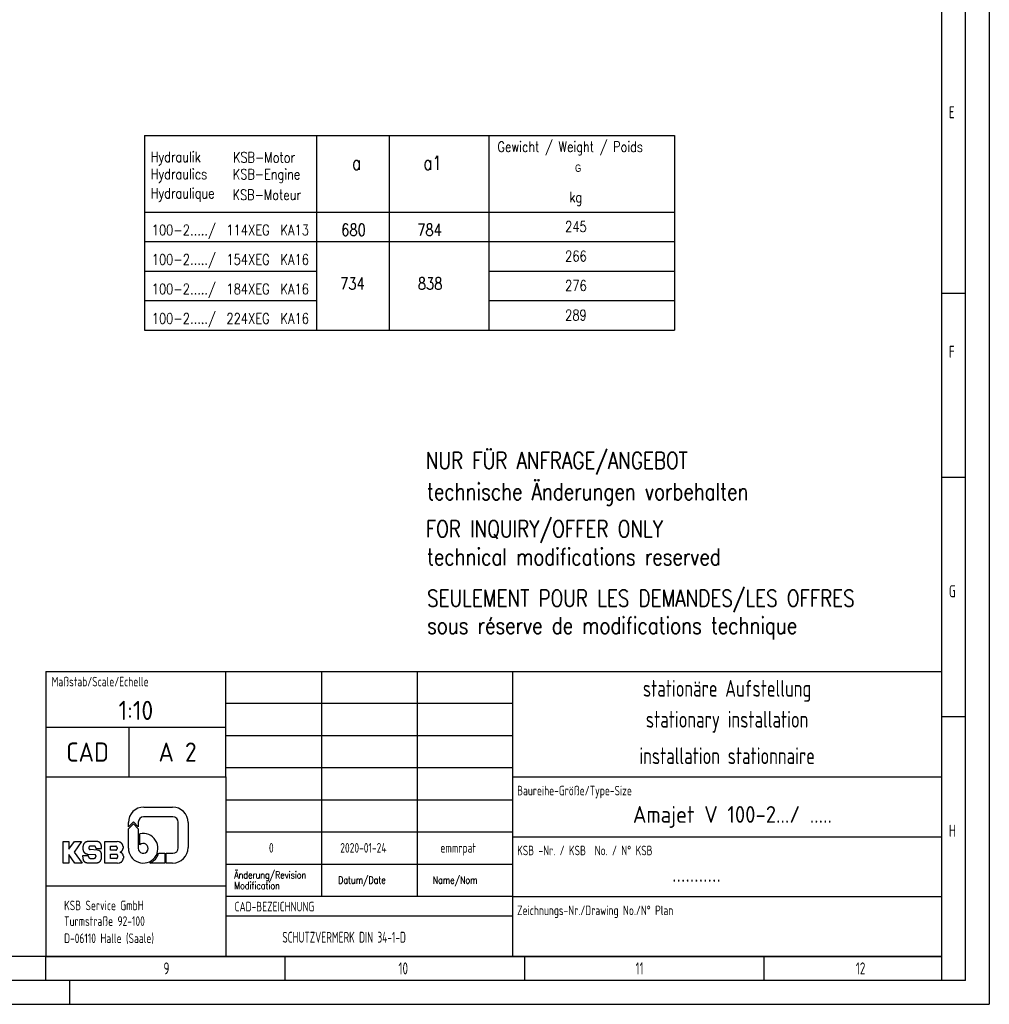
# Model space of a CAD drawing. Header units: millimetres. Extents: x 0 to 5940, y 0 to 4200.
# Tile 44 of 54: x 3915 to 5940, y 0 to 2056. Entities that reach past the tile are written whole.
import ezdxf
from ezdxf.enums import TextEntityAlignment as Align

# ---------------------------------------------------------------- set-up
doc = ezdxf.new("R2010")
doc.units = ezdxf.units.MM
doc.header["$LTSCALE"] = 50
doc.layers.get('0').update_dxf_attribs({"linetype": 'CONTINUOUS'})
for name, color, linetype in [('01-LINIE-025', 1, 'CONTINUOUS'), ('02-LINIE-035', 2, 'CONTINUOUS'), ('10-TEXT-025', 1, 'CONTINUOUS'), ('11-TEXT-035', 2, 'CONTINUOUS'), ('16-SCHRIFTFELDTXT-025', 1, 'CONTINUOUS'), ('KSB-BLATTRAND', 2, 'CONTINUOUS'), ('KSB-TEXT-025', 1, 'CONTINUOUS'), ('KSB-TEXT-035', 2, 'CONTINUOUS'), ('KSB-TEXT-050', 3, 'CONTINUOUS')]:
    doc.layers.add(name, color=color, linetype=linetype)
doc.layers.add('Level 4', color=7, linetype='CONTINUOUS', lineweight=0)
doc.styles.add('ACA_NORM', font='ROMANS.SHX')
doc.styles.add('ROMANS', font='romans', dxfattribs={"width": 0.8})
doc.styles.get("Standard").update_dxf_attribs({"font": 'ISOCP.SHX'})
doc.styles.add('Style-WORKING', font='WORKING.shx', dxfattribs={"width": 0.8})

# ---------------------------------------------------------------- blocks, each defined once
blk = doc.blocks.new('Rahmen_A2')
at = {"color": 1, "ltscale": 150}
for p, q in [((594, 420), (594, 0)), ((584, 410), (584, 5)), ((584, 10), (10, 10)), ((0, 0), (594, 0))]:
    blk.add_line(p, q, dxfattribs=at)
at = {"layer": 'KSB-BLATTRAND'}
for p, q in [((589, 5), (589, 415)), ((584, 148.5), (589, 148.5)), ((589, 110), (584, 110)), ((589, 60), (584, 60)), ((397, 5), (397, 10)), ((447, 5), (447, 10)), ((497, 5), (497, 10)), ((547, 5), (547, 10)), ((589, 5), (5, 5)), ((402, 0), (402, 5))]:
    blk.add_line(p, q, dxfattribs=at)
at = {"layer": 'KSB-BLATTRAND', "width": 0.75}
for s, p in [('E', (585.5625, 185)), ('F', (585.5625, 135)), ('G', (585.5625, 85)), ('H', (585.5625, 35)), ('9', (421.5625, 6.25)), ('10', (470.625, 6.25)), ('11', (520.125, 6.25)), ('12', (566.125, 6.25))]:
    blk.add_text(s, height=2.5, dxfattribs=at).set_placement(p)
blk = doc.blocks.new('A$Cf97495ae')
at = {"layer": 'KSB-TEXT-025'}
for p, q in [((168.9, 117), (228.6, 117)), ((146.8, 86.2), (136.5, 76)), ((136.5, 76), (136.5, 84.6)), ((157.1, 76), (146.8, 86.2)), ((157.1, 85.3), (157.1, 76)), ((229.3, 96.5), (168.3, 96.5)), ((240.5, 31.7), (240.5, 85.3)), ((261, 84.6), (261, 32.4)), ((136.5, 71.6), (146.8, 81.8)), ((136.5, 30.8), (136.5, 71.6)), ((146.8, 81.8), (157.1, 71.6)), ((157.1, 71.6), (157.1, 30.8)), ((0, 45), (12.2, 45)), ((0, 0), (0, 45)), ((12.2, 45), (12.2, 28.7)), ((12.2, 28.7), (23.9, 45)), ((38.4, 45), (22.9, 22.5)), ((23.9, 45), (38.4, 45)), ((71, 45.2), (51.6, 45.2)), ((86.9, 0), (86.9, 44.8)), ((86.9, 44.8), (112.7, 44.8)), ((117.2, 44.2), (112.7, 44.8)), ((160.2, 38.2), (160.2, 60.8)), ((22.9, 22.5), (39.9, 0)), ((41.4, 34.3), (41.4, 28.6)), ((53.5, 31.7), (53.5, 31.8)), ((65.1, 35.5), (56.8, 35.5)), ((71.2, 26.8), (56.9, 28)), ((68.5, 31.9), (68.5, 30.7)), ((68.5, 30.7), (80.2, 30.7)), ((75.1, 26.1), (71.2, 26.8)), ((80.2, 30.7), (80.1, 35.7)), ((99.1, 27.2), (99.1, 35.1)), ((99.1, 35.1), (110.4, 35.1)), ((110.4, 27.2), (99.1, 27.2)), ((112.9, 32.7), (112.9, 29.6)), ((119.1, 23.2), (119.2, 22.6)), ((125.3, 34.3), (125.3, 30.8)), ((12.2, 0), (0, 0)), ((24.9, 0), (12.2, 17.8)), ((12.2, 17.8), (12.2, 0)), ((39.9, 0), (24.9, 0)), ((53.1, 15.2), (40.9, 15.2)), ((40.9, 15.2), (41, 10.4)), ((50.5, 18.9), (66.3, 17.6)), ((50.6, 0.4), (70.3, 0.4)), ((53.1, 13.4), (53.1, 15.2)), ((56.5, 9.8), (65.1, 9.8)), ((68.5, 15.1), (68.5, 13.5)), ((80.5, 11.5), (80.4, 19.2)), ((113.9, 0), (86.9, 0)), ((99.1, 18.4), (111.4, 18.4)), ((99.1, 9.6), (99.1, 18.4)), ((111.4, 9.6), (99.1, 9.6)), ((113.9, 16), (113.9, 12.1)), ((113.9, 0), (117.5, 0.3)), ((126, 14.3), (126, 10.4)), ((212.5, 0), (181.5, 0)), ((199.7, 20.5), (212.5, 20.5)), ((212.5, 20.5), (212.5, 0)), ((215.6, 0), (215.6, 20.5)), ((215.6, 20.5), (229.3, 20.5)), ((228.6, 0), (215.6, 0))]:
    blk.add_line(p, q, dxfattribs=at)
for centre, radius, start, end in [((168.9, 84.6), 32.4, 90, 180), ((228.6, 84.6), 32.4, 0, 90), ((168.3, 85.3), 11.2, 90, 180), ((229.3, 85.3), 11.2, 0, 90), ((167.3, 30.8), 30.8, 180, 103.4339), ((167.3, 30.8), 10.3, 180, 134.1844), ((228.6, 32.4), 32.4, 270, 0), ((229.3, 31.7), 11.2, 270, 0), ((167.3, 30.8), 33.9, 294.7344, 342.377)]:
    blk.add_arc(centre, radius, start, end, dxfattribs=at)
for points, knots in [([(51.6, 45.2), (46.4, 43.4), (42.7, 39.5), (41.4, 34.3)], [0, 0, 0.33643, 0.669667, 1, 1]), ([(80.1, 35.7), (78.9, 40.2), (75.6, 43.7), (71, 45.2)], [0, 0, 0.330333, 0.66358, 1, 1]), ([(125.3, 34.3), (124.2, 38.7), (121.4, 42.2), (117.2, 44.2)], [0, 0, 0.330662, 0.663788, 1, 1]), ([(41.4, 28.6), (42.6, 24), (45.9, 20.5), (50.5, 18.9)], [0, 0, 0.330348, 0.663589, 1, 1]), ([(56.8, 35.5), (54.4, 34.3), (53.5, 31.8)], [0, 0, 0.503579, 1, 1]), ([(53.5, 31.7), (54.4, 29.2), (56.9, 28)], [0, 0, 0.496357, 1, 1]), ([(68.5, 31.9), (67.5, 34.3), (65.1, 35.5)], [0, 0, 0.496384, 1, 1]), ([(80.4, 19.2), (78.9, 23.5), (75.1, 26.1)], [0, 0, 0.496842, 1, 1]), ([(112.9, 32.7), (112.2, 34.4), (110.4, 35.1)], [0, 0, 0.496129, 1, 1]), ([(110.4, 27.2), (112.2, 27.9), (112.9, 29.6)], [0, 0, 0.503871, 1, 1]), ([(119.1, 23.2), (122.3, 24.7), (124.5, 27.5), (125.3, 30.8)], [0, 0, 0.336237, 0.669324, 1, 1]), ([(126, 14.3), (125.1, 18), (122.7, 21), (119.2, 22.6)], [0, 0, 0.330643, 0.663779, 1, 1]), ([(41, 10.4), (42.3, 5.6), (45.7, 2), (50.5, 0.4)], [0, 0, 0.330339, 0.663618, 1, 1]), ([(53.1, 13.4), (54.1, 11), (56.5, 9.8)], [0, 0, 0.496359, 1, 1]), ([(65.1, 9.8), (67.6, 11), (68.5, 13.5)], [0, 0, 0.503671, 1, 1]), ([(68.5, 15.1), (67.9, 16.8), (66.3, 17.6)], [0, 0, 0.496328, 1, 1]), ([(70.3, 0.4), (74.3, 1.5), (77.7, 4), (79.8, 7.5), (80.5, 11.5)], [0, 0, 0.252558, 0.503475, 0.752399, 1, 1]), ([(113.9, 16), (113.2, 17.7), (111.4, 18.4)], [0, 0, 0.496172, 1, 1]), ([(111.4, 9.6), (113.2, 10.3), (113.9, 12.1)], [0, 0, 0.503828, 1, 1]), ([(117.5, 0.3), (121.9, 2.2), (124.9, 5.8), (126, 10.4)], [0, 0, 0.336245, 0.669428, 1, 1])]:
    blk.add_open_spline(points, degree=1, knots=knots, dxfattribs=at)

msp = doc.modelspace()

# ---------------------------------------------------------------- linework, layer by layer
at = {"layer": '01-LINIE-025'}
for p, q in [((4175.7, 1592.7), (4895.1, 1592.7)), ((4895.1, 1592.7), (5282.4, 1592.7)), ((4175.7, 1531.1), (4534.9, 1531.1)), ((4895.1, 1531.1), (5282.4, 1531.1)), ((4175.7, 1469.5), (4534.9, 1469.5)), ((4895.1, 1469.5), (5282.4, 1469.5))]:
    msp.add_line(p, q, dxfattribs=at)
at = {"layer": '02-LINIE-035'}
for p, q in [((4175.7, 1814.4), (4175.7, 1407.9)), ((4175.7, 1814.4), (5282.4, 1814.4)), ((4534.9, 1814.4), (4534.9, 1407.9)), ((4686.9, 1814.4), (4686.9, 1407.9)), ((4895.1, 1814.4), (4895.1, 1407.9)), ((4895.1, 1814.4), (4895.1, 1407.9)), ((4175.7, 1654.3), (5282.4, 1654.3)), ((4175.7, 1407.9), (4895.1, 1407.9)), ((4895.1, 1407.9), (5282.4, 1407.9))]:
    msp.add_line(p, q, dxfattribs=at)
at = {"layer": 'KSB-BLATTRAND'}
for p, q in [((3970, 695), (3970, 100)), ((3970, 695), (5840, 695)), ((3970, 695), (3970, 100)), ((4346, 475), (4346, 695)), ((4546, 225), (4546, 695)), ((4746, 225), (4746, 695)), ((4945, 100), (4945, 695)), ((4945, 627.9), (4346, 627.9)), ((3970, 578.5), (4346, 578.5)), ((4144, 475), (4144, 578.5)), ((4945, 560.7), (4346, 560.7)), ((4945, 493.6), (4346, 493.6)), ((3970, 475), (4346, 475)), ((4346, 475), (4346, 100)), ((4945, 475), (5840, 475)), ((4945, 426.4), (4346, 426.4)), ((4945, 359.3), (4346, 359.3)), ((4945, 350), (5840, 350)), ((4945, 292.1), (4346, 292.1)), ((3970, 247.4), (4346, 247.4)), ((4945, 225), (4346, 225)), ((4945, 225), (5840, 225)), ((4346, 184.8), (4945, 184.8))]:
    msp.add_line(p, q, dxfattribs=at)
at = {"layer": 'KSB-BLATTRAND', "color": 3}
msp.add_line((3970, 100), (5840, 100), dxfattribs=at)
at = {"layer": 'Level 4', "color": 2, "linetype": 'Continuous', "lineweight": -3}
msp.add_line((5282.4, 1814.4), (5282.4, 1407.9), dxfattribs=at)

# ---------------------------------------------------------------- block references
at = {"layer": '01-LINIE-025'}
msp.add_blockref('A$Cf97495ae', (4005.9, 294.9), dxfattribs=at)
at = {"layer": 'KSB-BLATTRAND', "xscale": 10, "yscale": 10, "zscale": 10}
msp.add_blockref('Rahmen_A2', (0, 0), dxfattribs=at)

# ---------------------------------------------------------------- texts
at = {"layer": '02-LINIE-035', "style": 'ROMANS', "width": 0.8}
msp.add_text('Gewicht / Weight / Poids', height=21.599, dxfattribs=at).set_placement((4913.1, 1779.9))
at = {"layer": '10-TEXT-025', "style": 'ROMANS', "width": 0.8}
for s, height, p in [('100-2...../', 22, (4191, 1605.7)), ('114XEG', 22, (4346.9, 1605.7)), ('KA13', 22, (4459.8, 1605.7)), ('680', 25, (4586.7, 1604.5)), ('784', 25, (4745.4, 1604.5)), ('245', 22, (5054.2, 1612.9)), ('100-2...../', 22, (4191, 1544.1)), ('154XEG', 22, (4346.9, 1544.1)), ('KA16', 22, (4459.8, 1544.1)), ('266', 22, (5054.2, 1551.3)), ('100-2...../', 22, (4191, 1482.5)), ('184XEG', 22, (4346.9, 1482.5)), ('KA16', 22, (4459.8, 1482.5)), ('734', 25, (4584.4, 1492.5)), ('838', 25, (4746.6, 1492.5)), ('276', 22, (5054.2, 1489.7)), ('100-2...../', 22, (4191, 1420.9)), ('224XEG', 22, (4346.9, 1420.9)), ('KA16', 22, (4459.8, 1420.9)), ('289', 22, (5054.2, 1428.1))]:
    msp.add_text(s, height=height, dxfattribs=at).set_placement(p)
at = {"layer": '11-TEXT-035', "style": 'ROMANS', "width": 0.8}
for s, height, p in [('Hydraulik', 21.6, (4189, 1758.7)), ('KSB-Motor', 21.6, (4360.8, 1757.7)), ('a1', 28.88, (4758.1, 1742.5)), ('a', 28.9, (4609.2, 1742.5)), ('Hydraulics', 21.6, (4189, 1722.8)), ('KSB-Engine', 21.6, (4360.4, 1722.4)), ('Hydraulique', 21.598, (4189, 1682.8)), ('KSB-Moteur', 21.6, (4359.9, 1679.5)), ('kg', 21.6, (5063.2, 1674.7)), ('NUR FÜR ANFRAGE/ANGEBOT', 35, (4763.3, 1118)), ('technische Änderungen vorbehalten', 35, (4766, 1053)), ('FOR INQUIRY/OFFER ONLY', 35, (4763.3, 975.2)), ('technical modifications reserved', 35, (4766, 916.9)), ('SEULEMENT POUR LES DEMANDES/LES OFFRES', 35, (4766, 830.3)), ('sous réserve de modifications technique', 35, (4766, 773.3))]:
    msp.add_text(s, height=height, dxfattribs=at).set_placement(p)
at = {"layer": '16-SCHRIFTFELDTXT-025', "style": 'ACA_NORM', "width": 0.8}
for s, p in [('Änderung/Revision', (4363.3, 262.6)), ('Datum/Date', (4580.4, 251.9)), ('Name/Nom', (4777.7, 251.9)), ('Modification', (4363.3, 240.5))]:
    msp.add_text(s, height=15, dxfattribs=at).set_placement(p)
at = {"layer": 'KSB-BLATTRAND', "color": 1}
for s, height, width, p in [('Maßstab/Scale/Echelle', 20, 0.8, (3982, 663.8)), ('Baureihe-Größe/Type-Size', 20, 0.8, (4954, 436.2)), ('0', 20, 0.8, (4435.8, 316.7)), ('2020-01-24', 20, 0.8, (4584.7, 316.7)), ('emmrpat', 20, 0.8, (4793.8, 316.7)), ('KSB -Nr. / KSB  No. / N° KSB', 20, 0.8, (4954, 311.2)), ('KSB Service GmbH ', 20, 0.8, (4008, 196.5)), ('CAD-BEZEICHNUNG', 20, 0.8, (4364, 194)), ('Zeichnungs-Nr./Drawing No./N° Plan', 20, 0.8, (4954, 186.2)), ('Turmstraße 92-100', 20, 0.8, (4008, 163.7)), ('D-06110 Halle (Saale)', 20, 0.8, (4008, 127.9)), ('SCHUTZVERMERK DIN 34-1-D', 22.68, 0.7, (4463.7, 128.7))]:
    msp.add_text(s, height=height, dxfattribs=dict(at, width=width)).set_placement(p)
at = {"layer": 'KSB-TEXT-035', "width": 0.8}
for s, p in [('stationäre Aufstellung', (5392.5, 654.5)), ('stationary installation', (5392.5, 589.9)), ('installation stationnaire', (5392.5, 519))]:
    msp.add_text(s, height=35, dxfattribs=at).set_placement(p, align=Align.MIDDLE)
at = {"layer": 'KSB-TEXT-035'}
for s, p in [('Amajet V 100-2.../ .....', (5403.6, 391.2)), ('...........', (5328.5, 273.2))]:
    msp.add_text(s, height=35, dxfattribs=at).set_placement(p, align=Align.MIDDLE)
at = {"layer": 'KSB-TEXT-050'}
for s, p in [('1:10', (4158, 613.7)), ('CAD', (4057, 526.7)), ('A 2', (4245, 526.7))]:
    msp.add_text(s, height=40, dxfattribs=at).set_placement(p, align=Align.MIDDLE)
at = {"layer": 'Level 4', "color": 1, "linetype": 'Continuous', "lineweight": -3, "style": 'Style-WORKING', "width": 0.8}
msp.add_text('G', height=15.4, dxfattribs=at).set_placement((5075, 1738.2))

doc.saveas('drawing.dxf')
